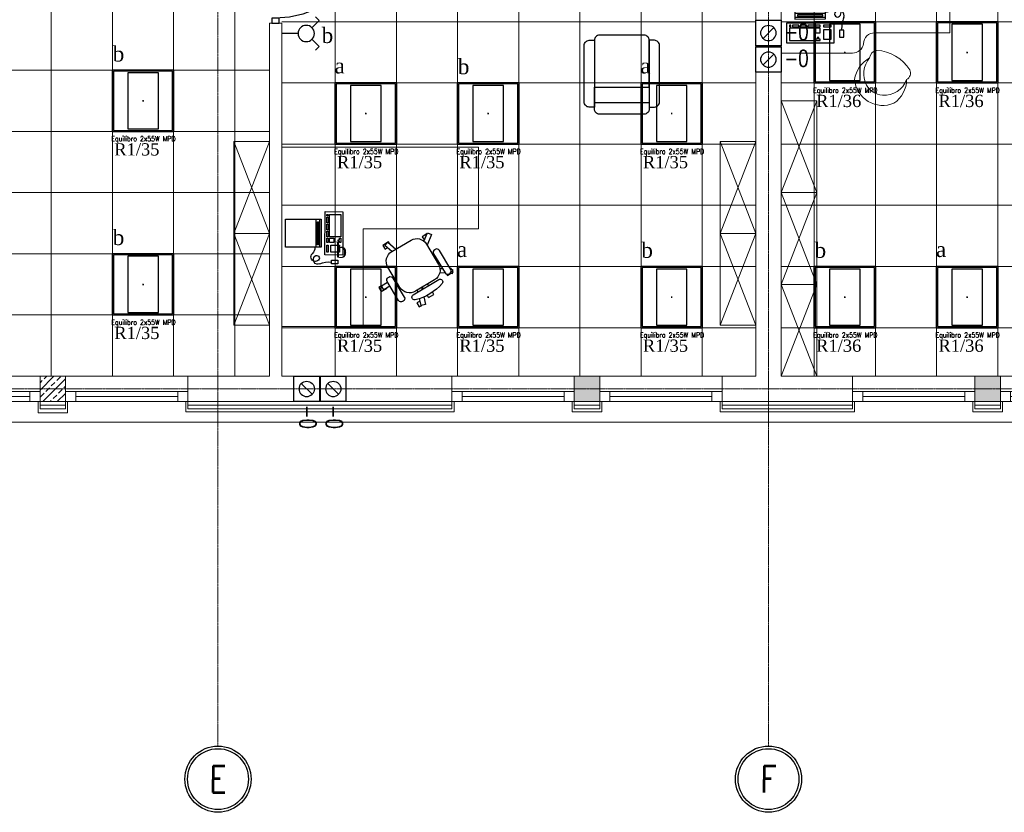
# Model space of a CAD drawing. Header units: centimetres. Extents: x 88729 to 133553, y -16225 to 14174.
# Tile 68 of 231: x 91054 to 92020, y -9853 to -9076. Entities that reach past the tile are written whole.
import ezdxf
from ezdxf.enums import TextEntityAlignment as Align

# ---------------------------------------------------------------- set-up
doc = ezdxf.new("R2010")
doc.units = ezdxf.units.CM
doc.linetypes.add('ACAD_ISO04W100', pattern=[30.5, 24, -3, 0.5, -3])
doc.linetypes.add('CENTER2', pattern=[1.125, 0.75, -0.125, 0.125, -0.125])
for name, color, linetype in [('0-BLOKI', 252, 'Continuous'), ('A-MEBLE', 252, 'Continuous'), ('A-OS', 252, 'CENTER2'), ('A-rdzenie zelbetowe', 252, 'Continuous'), ('A-SCIANY', 252, 'Continuous'), ('A-SUFITY', 252, 'Continuous'), ('A-WID', 252, 'Continuous'), ('B-IWE', 252, 'Continuous'), ('B-IWE-KAN', 252, 'Continuous'), ('E_Istn', 170, 'Continuous'), ('E_opisy siły', 5, 'Continuous'), ('E_PODKLAD', 7, 'Continuous'), ('E_siła', 5, 'Continuous'), ('mat', 252, 'Continuous'), ('R-MET-DRZ', 252, 'Continuous'), ('R-MET-IWE', 252, 'Continuous'), ('rz_wentylacja', 252, 'Continuous'), ('S-DRZ-', 252, 'Continuous'), ('S-DRZ-O', 252, 'Continuous'), ('S-DRZ-SKRZYD', 252, 'Continuous'), ('S-DRZ-WEGAR', 252, 'Continuous')]:
    doc.layers.add(name, color=color, linetype=linetype)
for name, color, linetype, lineweight in [('A-SLUSARKA', 252, 'Continuous', 13), ('E_Istn_pozostaje', 132, 'Continuous', 25), ('PR_izolacja', 252, 'Continuous', 20), ('rz_zelbet', 252, 'Continuous', 20)]:
    doc.layers.add(name, color=color, linetype=linetype, lineweight=lineweight)
doc.styles.add('MM_050', font='romans.shx', dxfattribs={"width": 0.8, "height": 16})
doc.styles.add('old', font='BOOKOS.TTF')
doc.styles.add('ROMANS', font='ROMANS.SHX', dxfattribs={"width": 0.6})
doc.styles.get("Standard").update_dxf_attribs({"font": 'txt.shx'})
doc.linetypes.add('BATTING', pattern='A,0.00254,-2.54,[134,LTYPESHP.SHX,S=2.54,R=0,X=-2.54,Y=0],-5.08,[134,LTYPESHP.SHX,S=2.54,R=180,X=2.54,Y=0],-2.54', length=10.16254)

# ---------------------------------------------------------------- blocks, each defined once
blk = doc.blocks.new('RLX__0058834')
at = {"ltscale": 0.1}
for p, q in [((30, 30), (-30, 30)), ((-30, -30), (-30, 30)), ((30, 30), (30, -30)), ((-0.6, 0), (0, 0)), ((0, -0.6), (0, 0.6)), ((0, 0), (0.6, 0)), ((-30, -30), (30, -30))]:
    blk.add_line(p, q, dxfattribs=at)
for points in [[(-29, -29), (29, -29), (29, 29), (-29, 29)], [(-15, -27.5), (15, -27.5), (15, 27.5), (-15, 27.5)]]:
    blk.add_lwpolyline(points, close=True, dxfattribs=at)
at = {"ltscale": 0.1, "insert": (-31.14, -34.7), "char_height": 5, "width": 78.549, "attachment_point": 1, "style": 'MM_050'}
blk.add_mtext('Equilibro 2x55W MPD', dxfattribs=at)
at = {"ltscale": 0.1, "flags": 9}
blk.add_attdef('RLXLUM', (0, 0), '', height=0.1, dxfattribs=at)
blk = doc.blocks.new('E_łącznik świecznikowy IP20')
at = {"linetype": 'Continuous', "ltscale": 0.5}
for p, q in [((-16.26, 33.19), (-12.73, 36.73)), ((-5.66, 29.66), (-12.73, 36.73)), ((5.66, 29.66), (12.73, 36.73)), ((16.26, 33.19), (12.73, 36.73)), ((0, 16), (0, 0))]:
    blk.add_line(p, q, dxfattribs=at)
blk.add_circle((0, 24), 8, dxfattribs=at)
at = {"linetype": 'Continuous', "ltscale": 0.5, "style": 'old', "flags": 4}
blk.add_attdef('OBWÓD', (12.24, 34.73), '', height=11.36, dxfattribs=at)
blk = doc.blocks.new('E_opis siły')
at = {"layer": 'E_siła', "linetype": 'Continuous', "ltscale": 0.5, "style": 'old', "flags": 4}
blk.add_attdef('OBWÓD', (0, 0), '', height=12, dxfattribs=at)
blk = doc.blocks.new('D90-L-DL')
at = {"layer": 'S-DRZ-'}
blk.add_arc((-45, 0), 90, 270, 0, dxfattribs=at)
at = {"layer": 'S-DRZ-O'}
blk.add_line((0, 15.12), (0, -15.12), dxfattribs=at)
at = {"layer": 'S-DRZ-SKRZYD'}
blk.add_line((-45, 0), (-45, -90), dxfattribs=at)
at = {"layer": 'S-DRZ-WEGAR'}
for points in [[(-50, -3.5), (-45, -3.5), (-45, 3.5), (-50, 3.5)], [(45, 3.5), (50, 3.5), (50, -3.5), (45, -3.5)]]:
    blk.add_lwpolyline(points, close=True, dxfattribs=at)
blk = doc.blocks.new('KANAP_1')
blk.add_line((-26.92, 71.19), (26.92, 71.19))
for points in [[(-26.92, 55.92), (-26.92, 77.38, -0.414214), (-21.92, 82.38), (21.92, 82.38, -0.414214), (26.92, 77.38), (26.92, 55.92)], [(-26.92, 75.48), (-31.92, 75.48, 0.414214), (-36.92, 70.48), (-36.92, 15, 0.414214), (-31.92, 10), (-26.92, 10)], [(26.92, 75.48), (31.92, 75.48, -0.414214), (36.92, 70.48), (36.92, 15, -0.414214), (31.92, 10), (26.92, 10)], [(26.92, 10), (26.92, 55.92), (-26.92, 55.92), (-26.92, 10, 0.414214), (-21.92, 5), (21.92, 5, 0.414214)]]:
    blk.add_lwpolyline(points, format="xyb", close=True)
blk = doc.blocks.new('FOT_OBR')
for p, q in [((-28.64, -2.8), (-28.64, 2.8)), ((-28.64, 2.8), (-26.58, 2.8)), ((-19.69, 2.8), (-17.63, 2.8)), ((-28.64, -2.8), (-26.58, -2.8)), ((-19.69, -2.8), (-17.63, -2.8))]:
    blk.add_line(p, q)
for points in [[(-16.98, 27.06), (-17.92, 28.37), (-21.17, 26.05), (-19.84, 24.18)], [(-20.41, 26.6), (-20.41, 27.64), (-18.94, 27.64)], [(-17.4, 27.64), (-16.3, 27.64), (-16.3, 27.06)], [(16.72, 19.42), (21.45, 25.81), (18.23, 28.19), (12.16, 20)], [(-18.77, 21.64), (-20.41, 21.64), (-20.41, 24.97)], [(-17.7, 21.18), (-14.79, 17.09)], [(-11.45, 19.29), (-12.76, 21.13)], [(20.89, 20.23), (17.31, 20.23)], [(20.87, 26.23), (20.89, 26.23), (20.89, 26.22)], [(20.89, 25.06), (20.89, 20.23)], [(-25.94, -6.2), (-32.52, -8.27), (-31.32, -12.09), (-25.21, -10.17)], [(-17.73, -3.62), (-19.46, -4.17)], [(-19.46, -8.36), (-17.73, -7.82)], [(23.37, -9.81), (31.17, -12.42), (32.44, -8.63), (23.37, -5.59)], [(30.47, -7.97), (32.25, -7.97), (32.25, -13.97)], [(-27.39, -14.16), (-31.5, -14.16), (-31.5, -11.51)], [(-27.39, -10.85), (-27.39, -14.16)], [(32.25, -13.97), (28.15, -13.97), (28.15, -11.41)], [(-2.05, -20), (-2.06, -21.13)], [(1.94, -21.13), (1.95, -20)], [(1.79, -36.3), (-2.32, -36.3), (-2.32, -30.3), (-2.15, -30.3)], [(-2.12, -27.06), (-2.18, -33.48), (1.82, -33.52), (1.88, -27.06)], [(1.79, -33.52), (1.79, -36.3)]]:
    blk.add_lwpolyline(points)
for points in [[(-19.84, 23.77), (-19.84, 24.42, -0.414214), (-17.2, 27.06), (2.61, 27.06, -0.414214), (5.25, 24.42), (5.25, 23.77, -0.414214), (2.61, 21.13), (-17.2, 21.13, -0.414214)], [(-17.73, 10), (-17.73, -10, 0.414214), (-7.73, -20), (13.37, -20, 0.414214), (23.37, -10), (23.37, 10, 0.414214), (13.37, 20), (-7.73, 20, 0.414214)], [(-19.46, -13.27), (-19.46, 13.27, 0.853419), (-24.14, 14.01, 0.159169), (-24.14, -14.01, 0.853419)], [(-19.84, -23.77), (-19.84, -24.42, 0.414214), (-17.2, -27.06), (2.61, -27.06, 0.414214), (5.25, -24.42), (5.25, -23.77, 0.414214), (2.61, -21.13), (-17.2, -21.13, 0.414214)]]:
    blk.add_lwpolyline(points, format="xyb", close=True)
blk = doc.blocks.new('kom')
at = {"layer": '0-BLOKI', "linetype": 'Continuous'}
for p, q in [((0, 0), (0, -35)), ((27.5, 0), (0, 0)), ((27.5, -35), (27.5, 0)), ((27.5, -30), (0, -30)), ((27.5, -33.75), (0, -33.75)), ((0, -35), (27.5, -35)), ((2.5, -31.25), (2.5, -32.5)), ((25, -31.25), (2.5, -31.25)), ((2.5, -32.5), (25, -32.5)), ((25, -32.5), (25, -31.25)), ((35, -38.75), (-7.5, -38.75)), ((-7.5, -38.75), (-7.5, -56.25)), ((-4.75005, -40.5), (-4.75005, -41.875)), ((-3.37495, -40.5), (-4.75005, -40.5)), ((-4.75005, -41.875), (-3.37495, -41.875)), ((17.25005, -43.25), (-4.75005, -43.25)), ((-4.75005, -43.25), (-4.75005, -54.25)), ((-3.37495, -41.875), (-3.37495, -40.5)), ((-1.999975, -40.5), (-1.999975, -41.875)), ((3.50005, -40.5), (-1.999975, -40.5)), ((-1.999975, -41.875), (3.50005, -41.875)), ((3.50005, -41.875), (3.50005, -40.5)), ((4.875025, -40.5), (4.875025, -41.875)), ((10.37505, -40.5), (4.875025, -40.5)), ((4.875025, -41.875), (10.37505, -41.875)), ((10.37505, -41.875), (10.37505, -40.5)), ((11.750025, -40.5), (11.750025, -41.875)), ((17.25005, -40.5), (11.750025, -40.5)), ((11.750025, -41.875), (17.25005, -41.875)), ((17.25005, -41.875), (17.25005, -40.5)), ((17.25005, -54.25), (17.25005, -43.25)), ((18.625025, -40.5), (18.625025, -41.875)), ((22.74995, -40.5), (18.625025, -40.5)), ((18.625025, -41.875), (22.74995, -41.875)), ((18.625025, -43.25), (18.625025, -47.375)), ((22.74995, -43.25), (18.625025, -43.25)), ((22.74995, -41.875), (22.74995, -40.5)), ((22.74995, -47.375), (22.74995, -43.25)), ((25.500025, -40.5), (25.500025, -41.875)), ((32.375025, -40.5), (25.500025, -40.5)), ((25.500025, -41.875), (32.375025, -41.875)), ((32.375025, -41.875), (32.375025, -40.5)), ((35, -56.25), (35, -38.75)), ((18.625025, -47.375), (22.74995, -47.375)), ((20, -51.5), (20, -52.875)), ((21.374975, -51.5), (20, -51.5)), ((21.374975, -52.875), (21.374975, -51.5)), ((25.500025, -44.625), (25.500025, -52.875)), ((32.375025, -44.625), (25.500025, -44.625)), ((32.375025, -52.875), (32.375025, -44.625)), ((40, -45), (40, -51.25)), ((43.75, -45), (40, -45)), ((40, -51.25), (43.75, -51.25)), ((43.75, -51.25), (43.75, -45)), ((-7.5, -56.25), (35, -56.25)), ((-4.75005, -54.25), (17.25005, -54.25)), ((18.625025, -52.875), (18.625025, -54.25)), ((20, -52.875), (18.625025, -52.875)), ((18.625025, -54.25), (22.74995, -54.25)), ((22.74995, -52.875), (21.374975, -52.875)), ((22.74995, -54.25), (22.74995, -52.875)), ((25.500025, -52.875), (32.375025, -52.875))]:
    blk.add_line(p, q, dxfattribs=at)
for centre, radius, start, end in [((27.810975, -20.465), 8.290617, 267.8504, 315.7529), ((36.91605, -29.334), 4.41988, 314.2465, 135.7529), ((38.149725, -30.60025), 2.65192, 135.7544, 314.2461), ((39.53415, -31.94875), 4.584495, 336.866, 135.754), ((65.9375, -43.22925), 24.127572, 156.8664, 184.209)]:
    blk.add_arc(centre, radius, start, end, dxfattribs=at)
blk = doc.blocks.new('OSKA_D')
at = {"linetype": 'Continuous'}
for radius in [25, 23]:
    blk.add_circle((0, -25), radius, dxfattribs=at)
at = {"style": 'ROMANS', "width": 0.8, "flags": 4}
blk.add_attdef('OS', text='', height=20, dxfattribs=at).set_placement((0, -25), align=Align.MIDDLE_CENTER)
blk = doc.blocks.new('IWE0W')
at = {"layer": 'B-IWE-KAN'}
blk.add_lwpolyline([(0.854, 0.854, -1), (0.146, 0.146), (0.854, 0.854, 1), (0.146, 0.146)], format="xyb", dxfattribs=at)
blk = doc.blocks.new('IWE0W011')
at = {"layer": 'B-IWE'}
blk.add_lwpolyline([(0, 0), (25, 0), (25, 25), (0, 25), (0, 0)], dxfattribs=at)
at = {"xscale": 15, "yscale": 15, "zscale": 15}
blk.add_blockref('IWE0W', (5, 5), dxfattribs=at)
at = {"layer": 'R-MET-IWE', "width": 0.75}
blk.add_attdef('NR', text='', height=9.5, dxfattribs=at).set_placement((12.5, 37), align=Align.MIDDLE)
blk = doc.blocks.new('A$Ce817dbbb')
at = {"layer": 'rz_zelbet', "lineweight": 9, "ltscale": 0.1}
h = blk.add_hatch(dxfattribs=at)
h.set_pattern_fill('ANSI33', color=252, scale=40, style=0)
h.set_pattern_definition([(45, (-34168.379, 15027.049), (-7.0710678, 7.0710678), []), (45, (-34161.308, 15027.049), (-7.0710678, 7.0710678), [5, -2.5])])
h.paths.add_polyline_path([(-302.9, -19903.52), (-302.9, -19891.02), (-327.9, -19891.02), (-327.9, -19903.52)])
h.paths.add_polyline_path([(-327.9, -19903.52), (-327.9, -19916.02), (-302.9, -19916.02), (-302.9, -19903.52)])
h = blk.add_hatch(dxfattribs=at)
h.set_pattern_fill('ANSI33', color=252, scale=40, style=0)
h.set_pattern_definition([(45, (-34168.379, 15026.956), (-7.0710678, 7.0710678), []), (45, (-34161.308, 15026.956), (-7.0710678, 7.0710678), [5, -2.5])])
h.paths.add_polyline_path([(196.1, -19891.11), (221.1, -19891.11), (221.1, -19916.11), (196.1, -19916.11)])
h.paths.add_polyline_path([(589.1, -19891.11), (614.1, -19891.11), (614.1, -19916.11), (589.1, -19916.11)])
h.paths.add_polyline_path([(779.11, -19891.11), (804.11, -19891.11), (804.11, -19916.11), (779.11, -19916.11)])
h.paths.add_polyline_path([(1127.11, -19891.52), (1152.11, -19891.52), (1152.11, -19916.52), (1127.11, -19916.52)])
at = {"layer": 'A-MEBLE', "color": 252, "lineweight": 9}
for p, q in [((434.1, -19711.02), (399.1, -19621.02)), ((399.1, -19711.02), (434.1, -19621.02)), ((-102.9, -19751.02), (-137.89, -19661.02)), ((-137.89, -19751.02), (-102.9, -19661.02)), ((374.1, -19751.02), (339.11, -19661.02)), ((339.11, -19751.02), (374.1, -19661.02)), ((102.11, -19746.63), (102.11, -19666.63)), ((434.1, -19801.02), (399.1, -19711.02)), ((399.1, -19801.02), (434.1, -19711.02)), ((-102.9, -19841.02), (-137.89, -19751.02)), ((-137.89, -19841.02), (-102.9, -19751.02)), ((374.1, -19841.02), (339.11, -19751.02)), ((339.11, -19841.02), (374.1, -19751.02)), ((434.1, -19891.02), (399.1, -19801.02)), ((399.1, -19891.02), (434.1, -19801.02))]:
    blk.add_line(p, q, dxfattribs=at)
blk.add_lwpolyline([(399.1, -19574.25), (399.1, -19496.02), (564.58, -19496.02), (564.58, -19554.32), (490.87, -19554.32, 0.402244), (479.82, -19565), (479.82, -19565, -0.360529), (468.87, -19574.25)], format="xyb", close=True, dxfattribs=at)
blk.add_lwpolyline([(485.75, -19578.86, -0.331448), (492.77, -19571.58, -0.241566), (525.22, -19590.72, -0.385267), (522.08, -19600.25, -0.335057), (498.33, -19615.44, -0.243388), (482.73, -19605.77, -0.299128), (485.75, -19578.86, 0.225685), (470.97, -19600.16, 0.507488), (509.67, -19623.37, 0.245118), (522.08, -19600.25, 1.134803)], format="xyb", dxfattribs=at)
for points in [[(399.1, -19711.02), (399.1, -19621.02), (434.1, -19621.02), (434.1, -19711.02)], [(-137.89, -19751.02), (-137.89, -19661.02), (-102.9, -19661.02), (-102.9, -19751.02)], [(339.11, -19751.02), (339.11, -19661.02), (374.1, -19661.02), (374.1, -19751.02)], [(399.1, -19801.02), (399.1, -19711.02), (434.1, -19711.02), (434.1, -19801.02)], [(-137.89, -19841.02), (-137.89, -19751.02), (-102.9, -19751.02), (-102.9, -19841.02)], [(339.11, -19841.02), (339.11, -19751.02), (374.1, -19751.02), (374.1, -19841.02)], [(399.1, -19891.02), (399.1, -19801.02), (434.1, -19801.02), (434.1, -19891.02)]]:
    blk.add_lwpolyline(points, close=True, dxfattribs=at)
for points in [[(-90.9, -19666.63), (-90.9, -19842.32), (-10.9, -19842.32), (-10.9, -19746.63)], [(-90.9, -19666.63), (102.11, -19666.63)], [(-10.9, -19746.63), (102.11, -19746.63)]]:
    blk.add_lwpolyline(points, dxfattribs=at)
at = {"layer": 'A-OS', "color": 252, "lineweight": 9, "ltscale": 2}
for p, q in [((-153.4, -20254.11), (-153.4, -16367.78)), ((386.6, -20253.78), (386.6, -19016.02)), ((-2608.23, -19903.52), (3323.95, -19903.52))]:
    blk.add_line(p, q, dxfattribs=at)
at = {"layer": 'A-rdzenie zelbetowe', "color": 252, "lineweight": 9, "ltscale": 0.1}
for points in [[(-327.9, -19891.02), (-302.9, -19891.02), (-302.9, -19916.02), (-327.9, -19916.02)], [(196.1, -19891.02), (221.1, -19891.02), (221.1, -19916.02), (196.1, -19916.02)], [(589.1, -19891.02), (614.1, -19891.02), (614.1, -19916.02), (589.1, -19916.02)]]:
    blk.add_lwpolyline(points, close=True, dxfattribs=at)
at = {"layer": 'A-SCIANY', "color": 252, "lineweight": 9, "ltscale": 3}
for p, q in [((374.1, -19256.02), (374.1, -19891.02)), ((399.1, -19256.02), (399.1, -19891.02)), ((-102.9, -19545.02), (-102.9, -19891.02)), ((-102.9, -19545.02), (-90.9, -19545.02)), ((-90.9, -19545.02), (-90.9, -19891.02)), ((-327.9, -19891.02), (-302.9, -19891.02)), ((-327.9, -19916.02), (-327.9, -19891.02)), ((-302.9, -19916.02), (-302.9, -19891.02)), ((-182.9, -19891.02), (-102.9, -19891.02)), ((-182.9, -19916.02), (-182.9, -19891.02)), ((-90.9, -19891.02), (76.1, -19891.02)), ((76.1, -19916.02), (76.1, -19891.02)), ((196.1, -19891.02), (221.1, -19891.02)), ((196.1, -19916.02), (196.1, -19891.02)), ((221.1, -19916.02), (221.1, -19891.02)), ((341.1, -19891.02), (374.1, -19891.02)), ((341.1, -19916.02), (341.1, -19891.02)), ((469.1, -19891.02), (399.1, -19891.02)), ((469.1, -19891.02), (469.11, -19891.02)), ((469.1, -19916.02), (469.1, -19891.02)), ((589.1, -19915.92), (589.1, -19890.92)), ((589.1, -19891.02), (614.1, -19891.02)), ((614.1, -19915.92), (614.1, -19890.92)), ((-329.9, -19927.02), (-329.9, -19916.02)), ((-300.9, -19927.02), (-300.9, -19916.02)), ((-184.9, -19926.02), (-184.9, -19916.02)), ((78.1, -19926.02), (78.1, -19916.02)), ((194.1, -19926.02), (194.1, -19916.02)), ((223.1, -19926.02), (223.1, -19916.02)), ((339.1, -19926.02), (339.1, -19916.02)), ((471.1, -19926.02), (471.1, -19916.02)), ((587.1, -19925.92), (587.1, -19916.02)), ((616.1, -19925.92), (616.1, -19916.02)), ((-300.9, -19927.02), (-329.9, -19927.02)), ((78.1, -19926.02), (-184.9, -19926.02)), ((223.1, -19926.02), (194.1, -19926.02)), ((471.1, -19926.02), (339.1, -19926.02)), ((616.1, -19925.92), (587.1, -19925.92))]:
    blk.add_line(p, q, dxfattribs=at)
at = {"layer": 'A-SLUSARKA', "color": 252, "lineweight": 9}
for points in [[(-447.9, -19906.02), (-327.9, -19906.02), (-327.9, -19916.02), (-447.9, -19916.02), (-447.9, -19906.02), (-437.9, -19906.02), (-437.9, -19916.02), (-337.9, -19916.02), (-337.9, -19906.02), (-337.9, -19911.02), (-437.9, -19911.02), (-437.9, -19911.02), (-437.9, -19911.02), (-437.9, -19911.02)], [(-302.9, -19906.02), (-182.9, -19906.02), (-182.9, -19916.02), (-302.9, -19916.02), (-302.9, -19906.02), (-292.9, -19906.02), (-292.9, -19916.02), (-192.9, -19916.02), (-192.9, -19906.02), (-192.9, -19911.02), (-292.9, -19911.02), (-292.9, -19911.02), (-292.9, -19911.02), (-292.9, -19911.02)], [(76.1, -19906.02), (196.1, -19906.02), (196.1, -19916.02), (76.1, -19916.02), (76.1, -19906.02), (86.1, -19906.02), (86.1, -19916.02), (186.1, -19916.02), (186.1, -19906.02), (186.1, -19911.02), (86.1, -19911.02), (86.1, -19911.02), (86.1, -19911.02), (86.1, -19911.02)], [(221.1, -19906.02), (341.1, -19906.02), (341.1, -19916.02), (221.1, -19916.02), (221.1, -19906.02), (231.1, -19906.02), (231.1, -19916.02), (331.1, -19916.02), (331.1, -19906.02), (331.1, -19911.02), (231.1, -19911.02), (231.1, -19911.02), (231.1, -19911.02), (231.1, -19911.02)], [(469.1, -19906.02), (589.1, -19906.02), (589.1, -19916.02), (469.1, -19916.02), (469.1, -19906.02), (479.1, -19906.02), (479.1, -19916.02), (579.1, -19916.02), (579.1, -19906.02), (579.1, -19911.02), (479.1, -19911.02), (479.1, -19911.02), (479.1, -19911.02), (479.1, -19911.02)], [(614.1, -19906.02), (734.1, -19906.02), (734.1, -19916.02), (614.1, -19916.02), (614.1, -19906.02), (624.1, -19906.02), (624.1, -19916.02), (724.1, -19916.02), (724.1, -19906.02), (724.1, -19911.02), (624.1, -19911.02), (624.1, -19911.02), (624.1, -19911.02), (624.1, -19911.02)]]:
    blk.add_lwpolyline(points, dxfattribs=at)
at = {"layer": 'A-SUFITY', "lineweight": 0, "ltscale": 0.1}
for p, q in [((-316.9, -19256.02), (-316.9, -19891.02)), ((-256.9, -19256.02), (-256.9, -19891.02)), ((-196.9, -19256.02), (-196.9, -19891.02)), ((-136.9, -19256.02), (-136.9, -19891.02)), ((-38.4, -19256.02), (-38.4, -19891.02)), ((21.6, -19256.02), (21.6, -19891.02)), ((81.6, -19256.02), (81.6, -19891.02)), ((141.6, -19256.02), (141.6, -19891.02)), ((201.6, -19256.02), (201.6, -19891.02)), ((261.6, -19256.02), (261.6, -19891.02)), ((321.6, -19256.02), (321.6, -19891.02)), ((431.52, -19256.02), (431.52, -19891.02)), ((491.52, -19256.02), (491.52, -19891.02)), ((551.52, -19256.02), (551.52, -19891.02)), ((611.52, -19256.02), (611.52, -19891.02)), ((374.1, -19543.52), (-90.9, -19543.52)), ((399.1, -19543.52), (823.93, -19543.52)), ((-530.9, -19591.02), (-102.9, -19591.02)), ((374.1, -19603.52), (-90.9, -19603.52)), ((399.1, -19603.52), (823.93, -19603.52)), ((-530.9, -19651.02), (-102.9, -19651.02)), ((374.1, -19663.52), (-90.9, -19663.52)), ((399.1, -19663.52), (823.93, -19663.52)), ((-530.9, -19711.02), (-102.9, -19711.02)), ((374.1, -19723.52), (-90.9, -19723.52)), ((399.1, -19723.52), (823.93, -19723.52)), ((-530.9, -19771.02), (-102.9, -19771.02)), ((374.1, -19783.52), (-90.9, -19783.52)), ((399.1, -19783.52), (823.93, -19783.52)), ((-530.9, -19831.02), (-102.9, -19831.02)), ((374.1, -19843.52), (-90.9, -19843.52)), ((399.1, -19843.52), (823.93, -19843.52))]:
    blk.add_line(p, q, dxfattribs=at)
at = {"layer": 'A-WID', "color": 252, "lineweight": 9}
for p, q in [((-447.9, -19891.02), (-327.9, -19891.02)), ((-302.9, -19891.02), (-182.9, -19891.02)), ((76.1, -19891.02), (196.1, -19891.02)), ((221.1, -19891.02), (341.1, -19891.02)), ((469.1, -19891.02), (589.1, -19891.02)), ((614.1, -19891.02), (734.1, -19891.02)), ((1270.1, -19936.02), (-744.9, -19936.02))]:
    blk.add_line(p, q, dxfattribs=at)
at = {"layer": 'mat', "color": 252, "lineweight": 9}
for p, q in [((-327.9, -19923.02), (-327.9, -19916.02)), ((-302.9, -19923.02), (-302.9, -19916.02)), ((-182.9, -19923.02), (-182.9, -19916.02)), ((76.1, -19923.02), (76.1, -19916.02)), ((196.1, -19923.02), (196.1, -19916.02)), ((221.1, -19923.02), (221.1, -19916.02)), ((341.1, -19923.02), (341.1, -19916.02)), ((469.1, -19923.02), (469.1, -19916.02)), ((589.1, -19923.02), (589.1, -19916.02)), ((614.1, -19923.02), (614.1, -19916.02))]:
    blk.add_line(p, q, dxfattribs=at)
for points in [[(-302.9, -19916.02), (-327.9, -19916.02)], [(-302.9, -19923.02), (-327.9, -19923.02)], [(76.1, -19916.02), (-182.9, -19916.02)], [(76.1, -19923.02), (-182.9, -19923.02)], [(221.1, -19916.02), (196.1, -19916.02)], [(221.1, -19923.02), (196.1, -19923.02)], [(469.11, -19916.02), (341.1, -19916.02)], [(469.1, -19923.02), (341.1, -19923.02)], [(614.1, -19916.02), (589.1, -19916.02)], [(614.1, -19923.02), (589.1, -19923.02)]]:
    blk.add_lwpolyline(points, dxfattribs=at)
at = {"layer": 'PR_izolacja', "color": 252, "linetype": 'BATTING', "lineweight": 9, "ltscale": 0.16}
for points in [[(-302.9, -19919.52), (-327.9, -19919.52)], [(76.1, -19919.52), (-182.9, -19919.52)], [(221.1, -19919.52), (196.1, -19919.52)], [(469.1, -19919.52), (341.1, -19919.52)], [(614.1, -19919.52), (589.1, -19919.52)]]:
    blk.add_lwpolyline(points, dxfattribs=at)
at = {"layer": 'A-MEBLE', "color": 252, "lineweight": 9, "zscale": 1.1}
for name, p, xscale, yscale, rotation in [('kom', (412.27, -19502.34), 1.099999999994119, 1.099999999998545, 0.09338783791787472), ('FOT_OBR', (39.64, -19785.39), -1.100000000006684, 1.100000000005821, 300.7969750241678)]:
    blk.add_blockref(name, p, dxfattribs=dict(at, xscale=xscale, yscale=yscale, rotation=rotation))
at = {"layer": 'A-MEBLE', "color": 252, "lineweight": 9, "rotation": 180}
blk.add_blockref('KANAP_1', (242.69, -19551.71), dxfattribs=at)
at = {"layer": 'A-MEBLE', "color": 252, "lineweight": 9, "xscale": -1, "rotation": 89.90661216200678}
blk.add_blockref('kom', (-87.15, -19737.15), dxfattribs=at)
at = {"layer": 'A-OS', "color": 252, "linetype": 'ACAD_ISO04W100', "lineweight": 9, "ltscale": 5, "xscale": 1.297612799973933, "yscale": 1.297612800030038, "zscale": 1.2976128, "rotation": 359.8402543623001}
for p, values in [((-153.31, -20253.78), {'OS': 'E'}), ((386.69, -20253.78), {'OS': 'F'})]:
    blk.add_blockref('OSKA_D', p, dxfattribs=at).add_auto_attribs(values)
at = {"layer": 'R-MET-DRZ', "color": 252, "lineweight": 9, "extrusion": (0, 0, -1), "xscale": 1.020000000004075, "yscale": 1.019999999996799, "zscale": -1.019999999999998, "rotation": 270}
blk.add_blockref('D90-L-DL', (96.9, -19494.02), dxfattribs=at)
at = {"layer": 'rz_wentylacja', "color": 252, "lineweight": 9}
ref = blk.add_blockref('IWE0W011', (399.1, -19542.02), dxfattribs=dict(at, xscale=-1, rotation=90))
ref.add_attrib('NR', '-0', (402.3, -19561.37), dxfattribs={"layer": 'R-MET-IWE', "height": 16, "width": 0.75})
ref = blk.add_blockref('IWE0W011', (399.1, -19568.02), dxfattribs=dict(at, xscale=-1, rotation=90))
ref.add_attrib('NR', '-0', (402.3, -19587.37), dxfattribs={"layer": 'R-MET-IWE', "height": 16, "width": 0.75})
ref = blk.add_blockref('IWE0W011', (-53.9, -19916.02), dxfattribs=dict(at, xscale=-1))
ref.add_attrib('NR', '-0', (-73.25, -19919.21), dxfattribs={"layer": 'R-MET-IWE', "height": 16, "rotation": 270, "width": 0.75})
ref = blk.add_blockref('IWE0W011', (-27.9, -19916.02), dxfattribs=dict(at, xscale=-1))
ref.add_attrib('NR', '-0', (-47.25, -19919.21), dxfattribs={"layer": 'R-MET-IWE', "height": 16, "rotation": 270, "width": 0.75})
at = {"layer": 'R-MET-IWE', "color": 252, "lineweight": 9, "width": 0.75}
for tag, rotation, p in [('0-', 90, (-1139.05, -4143.61)), ('0-', 90, (-1113.05, -4143.61)), ('0-', 90, (-1087.05, -4143.61)), ('2-', 90, (-796.05, -4143.61)), ('2-', 90, (-505.05, -4143.61)), ('0-', 90, (-480.05, -4143.61)), ('0-', 90, (-456.05, -4143.61)), ('2-', 90, (-166.05, -4143.61)), ('2-', 90, (-625.66, -4833.61)), ('2-', 90, (-599.66, -4833.61)), ('2-', 90, (-573.66, -4833.61)), ('0-', 180, (-2169.64, -4848.47)), ('0-', 180, (-2169.64, -4873.47)), ('0-', 180, (-2169.64, -4899.47)), ('-2', 90, (-1661.47, -4961.65)), ('-2', 90, (-1636.47, -4961.65)), ('0-', 270, (-1489.78, -4968.06)), ('0-', 270, (-1464.78, -4968.06)), ('0-', 270, (-1439.78, -4968.06)), ('0-', 270, (-1364.78, -4968.06)), ('0-', 270, (-1339.78, -4968.06)), ('0-', 270, (-1314.78, -4968.06)), ('0-', 270, (328.22, -4968.06)), ('0-', 270, (354.22, -4968.06)), ('0-', 270, (1256.22, -4968.06)), ('0-', 270, (1282.22, -4968.06)), ('0-', 90, (-513.05, -5496.61)), ('0-', 90, (-487.05, -5496.61)), ('K.S.-', 90, (-487.05, -5766.11)), ('0-', 90, (-513.05, -5766.11)), ('1-', 90, (-539.05, -6114.61)), ('0-', 90, (-513.05, -6114.61)), ('0-', 90, (-487.05, -6114.61)), ('0-', 90, (301.95, -6545.61)), ('0-', 90, (327.95, -6545.61)), ('0-', 90, (353.95, -6545.61)), ('0-', 90, (416.11, -6545.61)), ('0-', 90, (1255.95, -6545.61)), ('0-', 90, (1281.95, -6545.61)), ('1-', 90, (2382.95, -6845.61)), ('1-', 90, (2408.95, -6845.61)), ('1-', 90, (2434.95, -6845.61)), ('1-', 90, (2827.95, -6845.61)), ('1-', 90, (2853.95, -6845.61)), ('1-', 90, (2879.95, -6845.61)), ('<-2', 90, (-910.64, -10482.41)), ('2->', 90, (-718.15, -10854.38)), ('2->', 90, (-692.15, -10854.38)), ('2->', 90, (-744.15, -10870.8)), ('-0', 90, (-186.09, -12450.12)), ('1-', 90, (2264.47, -12866.38)), ('1-', 90, (2290.47, -12866.38)), ('1-', 90, (2316.47, -12866.38)), ('1-', 90, (2709.47, -12866.38)), ('1-', 90, (2735.47, -12866.38)), ('1-', 90, (2761.47, -12866.38)), ('<-KL', 90, (-700.01, -16780.91)), ('-0', 90, (-179.94, -18957.53)), ('0->', 90, (-1257.53, -23179.05)), ('0->', 90, (-1231.53, -23179.05)), ('0->', 90, (-1205.53, -23179.05)), ('0->', 90, (-600.53, -23179.05)), ('0->', 90, (-574.53, -23179.05)), ('0->', 90, (-1692.53, -24074.05)), ('0->', 90, (-1666.53, -24074.05)), ('0->', 90, (-1640.53, -24074.05)), ('0->', 90, (-1486.53, -24074.05)), ('0->', 90, (-1460.53, -24074.05)), ('0->', 90, (-1434.53, -24074.05)), ('<-0', 90, (-499.82, -24383.56)), ('<-0', 90, (-298.11, -24383.56)), ('<-0', 180, (-587.12, -25088.86)), ('<-0', 270, (-496.63, -25202.68)), ('<-0', 180, (-1353.25, -25419.36)), ('<-0', 180, (-1187.25, -25444.1)), ('<-0', 90, (-179.61, -25454.22)), ('<-0', 90, (-69.59, -26375.36)), ('<-0', 90, (-43.59, -26375.36))]:
    blk.add_attdef(tag, text='', height=17, rotation=rotation, dxfattribs=at).set_placement(p, align=Align.MIDDLE)
for tag, p in [('2-', (1424.81, -4179.2)), ('2-', (1424.81, -4205.2)), ('K.S.-', (-76.89, -4264.2)), ('KL-', (-613.13, -4292.18)), ('1-', (-613.13, -4312.18)), ('1-', (-613.13, -4332.18)), ('K.S.-', (1414.13, -4333.66)), ('0-', (-70.19, -4341.2)), ('0-', (469.81, -4341.2)), ('1-', (-613.13, -4352.18)), ('0-', (1424.81, -4361.2)), ('0-', (-70.19, -4367.2)), ('1-', (469.81, -4367.2)), ('0-', (1099.81, -4368.2)), ('1-', (-70.19, -4393.2)), ('1-', (469.81, -4393.2)), ('1-', (1099.81, -4394.2)), ('2-', (1424.81, -4387.2)), ('2-', (1424.81, -4413.2)), ('2-', (-70.19, -4419.2)), ('2-', (1099.81, -4420.2)), ('K.S.-', (-76.89, -4445.2)), ('2-', (469.81, -4444.2)), ('2-', (1099.81, -4446.2)), ('2-', (469.81, -4470.2)), ('2-', (-825.19, -4496.2)), ('2-', (-825.19, -4522.2)), ('2-', (-70.19, -4574.2)), ('2-', (-70.19, -4600.2)), ('K.S.-', (1089.13, -4600.66)), ('2-', (1099.81, -4653.2)), ('2-', (-70.19, -4669.2)), ('2-', (1099.81, -4679.2)), ('-1', (1806.78, -4690.78)), ('1-', (-70.19, -4695.2)), ('2-', (1099.81, -4705.2)), ('K.S.-', (-73.2, -4721.2)), ('-1', (1806.78, -4716.3)), ('-1', (1806.78, -4743.07)), ('FR-', (-70.19, -4747.2)), ('0-', (-1066.19, -6382.7)), ('0-', (-1066.19, -6408.7)), ('2-', (1729.81, -6586.2)), ('2-', (1729.81, -6612.2)), ('2-', (1729.81, -6638.2)), ('2-', (1729.81, -6664.2)), ('K.S.-', (469.81, -6788.2)), ('1-', (-962.19, -6915.2)), ('1-', (-460.19, -6923.2)), ('1-', (469.81, -6923.2)), ('2-', (1729.81, -6923.2)), ('1-', (-460.19, -6949.2)), ('1-', (469.81, -6949.2)), ('2-', (1729.81, -6949.2)), ('K.S.-', (2901.81, -6960.2)), ('2-', (1729.81, -6975.2)), ('2-', (1729.81, -7001.2)), ('2-', (-460.19, -7026.2)), ('0-', (469.81, -7026.2)), ('2-', (-460.19, -7052.2)), ('0-', (469.81, -7052.2)), ('2-', (-460.19, -7078.2)), ('2-', (469.81, -7078.2)), ('1-', (2901.81, -7088.2)), ('2-', (469.81, -7104.2)), ('1-', (2901.81, -7114.2)), ('0-', (1729.81, -7131.2)), ('2-', (-460.19, -7141.2)), ('0-', (1729.81, -7157.2)), ('2-', (-460.19, -7167.2)), ('2-', (469.81, -7181.2)), ('2-', (1729.81, -7183.2)), ('0-', (-460.19, -7193.2)), ('2-', (469.81, -7207.2)), ('2-', (1729.81, -7209.2)), ('K.S.-', (-470.87, -7217.66)), ('2-', (469.81, -7233.2)), ('2-', (1729.81, -7235.2)), ('1-', (-460.19, -7245.2)), ('2-', (469.81, -7259.2)), ('2-', (1729.81, -7261.2)), ('2-', (1729.81, -7287.2)), ('2-', (-460.19, -7297.2)), ('2->', (-943.67, -10542.97)), ('-1', (1688.29, -10711.55)), ('-1', (1688.29, -10737.55)), ('-1', (1688.29, -10763.55)), ('<-2', (1685.55, -12605.39)), ('2->', (1611.33, -12636.47)), ('2->', (1611.33, -12658.97)), ('2->', (1590.77, -12684.97)), ('K.S.-', (2783.33, -12980.97)), ('2->', (-578.67, -13046.97)), ('2->', (-578.67, -13072.97)), ('<-2', (-476.88, -13105.94)), ('1-', (2783.33, -13108.97)), ('1-', (2783.33, -13134.97)), ('<-1', (-610.79, -16857.83)), ('<-1', (-610.79, -16877.83)), ('<-1', (1688.29, -17218.96)), ('<-1', (1688.29, -17244.96)), ('<-1', (1688.29, -17270.96)), ('<-1', (-478.91, -18553.43)), ('<-0', (-2287.98, -23879.57)), ('<-0', (-2287.98, -23905.57)), ('<-0', (-2287.98, -23931.57)), ('<-0', (-343.08, -24738.18)), ('<-0', (-478.91, -25059.68))]:
    blk.add_attdef(tag, text='', height=17, dxfattribs=at).set_placement(p, align=Align.MIDDLE)

msp = doc.modelspace()

# ---------------------------------------------------------------- block references
at = {"layer": 'E_Istn'}
for p in [(91863.39, -9108.12, 350), (91983.39, -9108.12, 350), (91174.98, -9155.62, 350), (91393.48, -9168.12, 350), (91513.48, -9168.12, 350), (91693.48, -9168.12, 350), (91174.98, -9335.62, 350), (91393.48, -9348.12, 350), (91513.48, -9348.12, 350), (91693.48, -9348.12, 350), (91863.39, -9348.12, 350), (91983.39, -9348.12, 350)]:
    msp.add_blockref('RLX__0058834', p, dxfattribs=at)
at = {"layer": 'E_Istn_pozostaje', "xscale": -1, "rotation": 270}
msp.add_blockref('E_łącznik świecznikowy IP20', (91310.98, -9089.63), dxfattribs=at)
at = {"layer": 'E_opisy siły', "linetype": 'Continuous'}
ref = msp.add_blockref('E_opis siły', (91895.58, -9161.75, -250), dxfattribs=dict(at, xscale=-1))
ref.add_attrib('OBWÓD', 'R1/36', (91835.16, -9161.75, -250), dxfattribs={"color": 3, "linetype": 'Continuous', "ltscale": 0.5, "height": 12, "style": 'old'})
ref = msp.add_blockref('E_opis siły', (92015.58, -9161.75, -250), dxfattribs=dict(at, xscale=-1))
ref.add_attrib('OBWÓD', 'R1/36', (91955.16, -9161.75, -250), dxfattribs={"color": 3, "linetype": 'Continuous', "ltscale": 0.5, "height": 12, "style": 'old'})
ref = msp.add_blockref('E_opis siły', (91207.17, -9209.25, -250), dxfattribs=dict(at, xscale=-1))
ref.add_attrib('OBWÓD', 'R1/35', (91146.74, -9209.25, -250), dxfattribs={"color": 3, "linetype": 'Continuous', "ltscale": 0.5, "height": 12, "style": 'old'})
ref = msp.add_blockref('E_opis siły', (91425.67, -9221.75, -250), dxfattribs=dict(at, xscale=-1))
ref.add_attrib('OBWÓD', 'R1/35', (91365.24, -9221.75, -250), dxfattribs={"color": 3, "linetype": 'Continuous', "ltscale": 0.5, "height": 12, "style": 'old'})
ref = msp.add_blockref('E_opis siły', (91545.67, -9221.75, -250), dxfattribs=dict(at, xscale=-1))
ref.add_attrib('OBWÓD', 'R1/35', (91485.24, -9221.75, -250), dxfattribs={"color": 3, "linetype": 'Continuous', "ltscale": 0.5, "height": 12, "style": 'old'})
ref = msp.add_blockref('E_opis siły', (91725.67, -9221.75, -250), dxfattribs=dict(at, xscale=-1))
ref.add_attrib('OBWÓD', 'R1/35', (91665.24, -9221.75, -250), dxfattribs={"color": 3, "linetype": 'Continuous', "ltscale": 0.5, "height": 12, "style": 'old'})
ref = msp.add_blockref('E_opis siły', (91207.17, -9389.25, -250), dxfattribs=dict(at, xscale=-1))
ref.add_attrib('OBWÓD', 'R1/35', (91146.74, -9389.25, -250), dxfattribs={"color": 3, "linetype": 'Continuous', "ltscale": 0.5, "height": 12, "style": 'old'})
ref = msp.add_blockref('E_opis siły', (91425.67, -9401.75, -250), dxfattribs=dict(at, xscale=-1))
ref.add_attrib('OBWÓD', 'R1/35', (91365.24, -9401.75, -250), dxfattribs={"color": 3, "linetype": 'Continuous', "ltscale": 0.5, "height": 12, "style": 'old'})
ref = msp.add_blockref('E_opis siły', (91545.67, -9401.75, -250), dxfattribs=dict(at, xscale=-1))
ref.add_attrib('OBWÓD', 'R1/35', (91485.24, -9401.75, -250), dxfattribs={"color": 3, "linetype": 'Continuous', "ltscale": 0.5, "height": 12, "style": 'old'})
ref = msp.add_blockref('E_opis siły', (91725.67, -9401.75, -250), dxfattribs=dict(at, xscale=-1))
ref.add_attrib('OBWÓD', 'R1/35', (91665.24, -9401.75, -250), dxfattribs={"color": 3, "linetype": 'Continuous', "ltscale": 0.5, "height": 12, "style": 'old'})
ref = msp.add_blockref('E_opis siły', (91895.58, -9401.75, -250), dxfattribs=dict(at, xscale=-1))
ref.add_attrib('OBWÓD', 'R1/36', (91835.16, -9401.75, -250), dxfattribs={"color": 3, "linetype": 'Continuous', "ltscale": 0.5, "height": 12, "style": 'old'})
ref = msp.add_blockref('E_opis siły', (92015.58, -9401.75, -250), dxfattribs=dict(at, xscale=-1))
ref.add_attrib('OBWÓD', 'R1/36', (91955.16, -9401.75, -250), dxfattribs={"color": 3, "linetype": 'Continuous', "ltscale": 0.5, "height": 12, "style": 'old'})
at = {"layer": 'E_PODKLAD'}
msp.add_blockref('A$Ce817dbbb', (91401.87, 10465.39), dxfattribs=at)

# ---------------------------------------------------------------- texts
at = {"layer": 'E_Istn', "style": 'old'}
for s, p in [('b', (91145.23, -9117.09)), ('b', (91483.73, -9129.59)), ('a', (91362.79, -9128.81)), ('a', (91662.79, -9128.81)), ('b', (91145.23, -9297.09)), ('b', (91363.73, -9309.59)), ('a', (91482.79, -9308.81)), ('b', (91663.73, -9309.59)), ('b', (91833.64, -9309.59)), ('a', (91952.71, -9308.81))]:
    msp.add_text(s, height=15, dxfattribs=at).set_placement(p)
at = {"layer": 'E_Istn_pozostaje', "style": 'old'}
msp.add_text('b', height=15, dxfattribs=at).set_placement((91350.14, -9098.94, -350))

doc.saveas('drawing.dxf')
